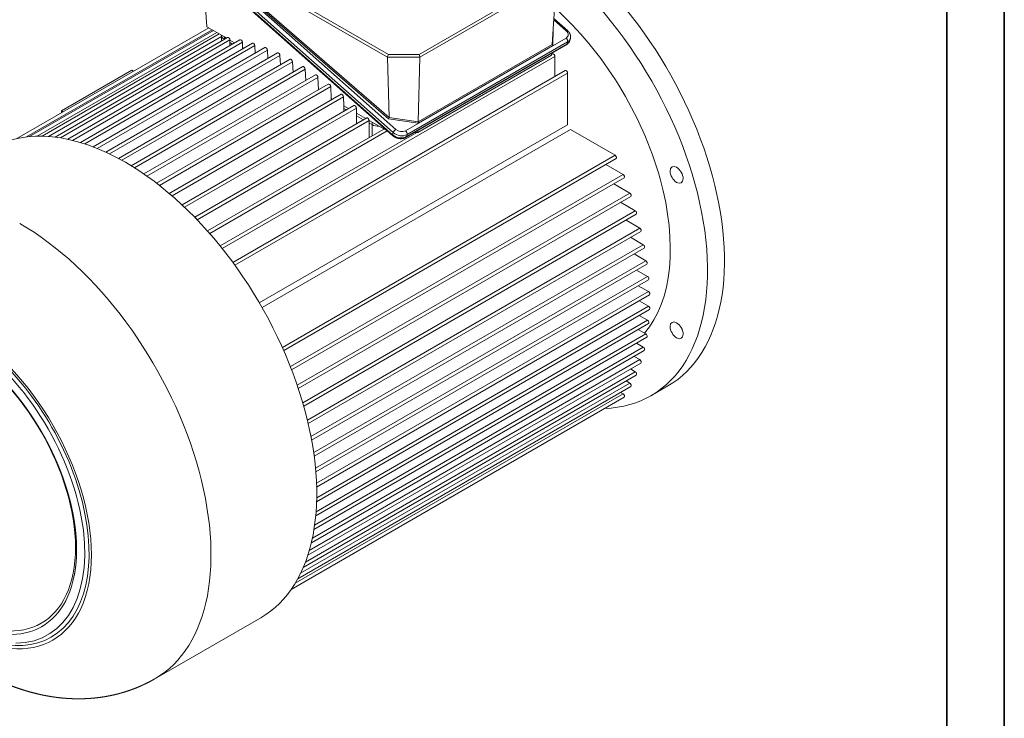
# Model space of a CAD drawing. Header units: millimetres. Extents: x -2791 to 1997, y -1887 to 1428.
# Tile 18 of 19: x 954 to 1944, y 357 to 1059. Entities that reach past the tile are written whole.
import ezdxf

# ---------------------------------------------------------------- set-up
doc = ezdxf.new("R2010")
doc.units = ezdxf.units.MM
doc.linetypes.add('AM_ISO02W050', pattern=[7.5, 6, -1.5])
doc.linetypes.add('AM_ISO02W050x2', pattern=[3.75, 3, -0.75])
for name, color, linetype, lineweight in [('AM_3', 6, 'AM_ISO02W050', 5), ('AM_6', 2, 'Continuous', 35), ('AM_VIS', 7, 'Continuous', 20)]:
    doc.layers.add(name, color=color, linetype=linetype, lineweight=lineweight)

# ---------------------------------------------------------------- blocks, each defined once
blk = doc.blocks.new('YENI CERCEVE A3 (ANTETSİZ)')
at = {"layer": 'AM_6'}
for p, q in [((410, 287), (410, 0)), ((405, 282), (405, 5))]:
    blk.add_line(p, q, dxfattribs=at)

msp = doc.modelspace()

# ---------------------------------------------------------------- linework, layer by layer
at = {"layer": 'AM_VIS'}
for p, q in [((1123.199, 1129.088), (1329.662, 946.007)), ((1332.333, 949.281), (1125.87, 1132.362)), ((1137.248, 1129.543), (1324.047, 1021.695)), ((1324.875, 1024.566), (1139.245, 1131.739)), ((1329.113, 943.958), (1122.65, 1127.039)), ((1122.781, 1126.019), (1329.244, 942.938)), ((1136.399, 1123.485), (1325.119, 959.963)), ((1325.713, 961.352), (1137.569, 1124.375)), ((1142.274, 1052.447), (1138.38, 1112.187)), ((1491.799, 1103.162), (1355.668, 1024.566)), ((1356.495, 1021.695), (1493.797, 1100.966)), ((1489.48, 1034.739), (1493.797, 1100.966)), ((1491.083, 1059.338), (1503.652, 1048.192)), ((1491.174, 1060.731), (1505.093, 1048.388)), ((1144.191, 1051.34), (951.393, 940.028)), ((1147.605, 1049.369), (961.028, 941.649)), ((1142.274, 1052.447), (1159.955, 1042.239)), ((1490.291, 1033.712), (1490.52, 1050.695)), ((1148.885, 1048.63), (964.161, 941.979)), ((1152.3, 1046.659), (971.732, 942.408)), ((1154.891, 1045.162), (976.927, 942.415)), ((1157.03, 1042.455), (983.252, 942.124)), ((1163.138, 1041.646), (989.693, 941.507)), ((1175.63, 1039.361), (1002.458, 939.38)), ((1157.03, 1043.867), (1157.03, 1043.928)), ((1157.03, 1038.12), (1157.03, 1043.87)), ((1162.06, 1041.024), (1159.955, 1042.239)), ((1159.959, 1039.811), (1159.955, 1042.239)), ((1503.483, 1041.095), (1342.063, 947.899)), ((1507.813, 1040.697), (1507.263, 1038.648)), ((1165.605, 1039.128), (995.185, 940.736)), ((1178.097, 1036.843), (1007.348, 938.261)), ((1188.173, 1035.975), (1015.222, 936.122)), ((1190.64, 1033.457), (1019.655, 934.738)), ((1200.765, 1031.55), (1027.987, 931.797)), ((1165.605, 1039.128), (1165.612, 1038.973)), ((1165.612, 1038.973), (1165.616, 1036.525)), ((1170.285, 1036.275), (1165.612, 1038.973)), ((1165.616, 1036.525), (1165.616, 1033.579)), ((1168.167, 1035.052), (1165.616, 1036.525)), ((1178.097, 1036.843), (1178.34, 1031.624)), ((1178.34, 1031.624), (1178.342, 1030.299)), ((1179.489, 1030.961), (1178.34, 1031.624)), ((1190.64, 1033.457), (1190.992, 1025.907)), ((1342.465, 941.203), (1503.885, 1034.399)), ((1504.434, 1035.18), (1343.014, 941.984)), ((1343.563, 944.033), (1504.983, 1037.229)), ((1489.478, 1034.679), (1354.702, 956.866)), ((1354.936, 955.565), (1490.291, 1033.712)), ((1504.983, 1037.229), (1504.434, 1035.18)), ((1203.232, 1029.032), (1032.054, 930.202)), ((1213.403, 1026.128), (1040.753, 926.448)), ((1215.87, 1023.61), (1044.518, 924.68)), ((1226.087, 1019.736), (1053.519, 920.104)), ((1492.305, 1022.507), (1157.876, 829.424)), ((1203.232, 1029.032), (1203.63, 1020.485)), ((1215.87, 1023.61), (1216.313, 1014.094)), ((1325.713, 961.352), (1324.047, 1021.695)), ((1324.047, 1021.695), (1356.495, 1021.695)), ((1355.668, 1024.566), (1324.875, 1024.566)), ((1354.413, 946.298), (1488.771, 1023.87)), ((1354.707, 956.928), (1356.495, 1021.695)), ((1488.771, 1023.87), (1488.893, 1025.743)), ((1489.891, 1025.055), (1488.808, 1024.43)), ((1492.305, 1022.507), (1492.305, 1002.476)), ((1228.553, 1017.218), (1057.028, 918.188)), ((1238.814, 1012.388), (1066.286, 912.778)), ((1241.281, 1009.869), (1069.572, 910.733)), ((1228.553, 1017.218), (1229.041, 1006.745)), ((1241.281, 1009.869), (1241.814, 998.44)), ((996.224, 967.86), (1066.935, 1008.685)), ((1066.935, 1008.685), (1068.622, 1007.711)), ((1251.587, 1004.083), (1079.054, 904.47)), ((1254.054, 1001.564), (1082.143, 902.312)), ((1502.619, 1008.431), (1168.505, 815.53)), ((1505.033, 1005.882), (1170.528, 812.755)), ((1254.054, 1001.564), (1254.632, 989.165)), ((1505.033, 1005.882), (1505.033, 954.006)), ((1264.405, 994.808), (1091.823, 895.168)), ((1266.871, 992.289), (1094.734, 892.906)), ((1266.871, 992.289), (1267.435, 980.185)), ((1277.269, 984.536), (1104.595, 884.843)), ((1279.735, 982.018), (1107.341, 882.486)), ((1267.435, 980.185), (1267.437, 978.86)), ((1268.584, 979.522), (1267.435, 980.185)), ((1279.735, 982.018), (1280.163, 972.836)), ((1290.181, 973.225), (1117.369, 873.452)), ((1292.648, 970.707), (1119.961, 871.006)), ((1280.163, 972.836), (1280.167, 970.389)), ((1284.836, 970.139), (1280.163, 972.836)), ((1280.167, 970.389), (1280.167, 967.443)), ((1282.718, 968.916), (1280.167, 970.389)), ((1292.648, 970.707), (1292.891, 965.488)), ((997.912, 966.886), (996.224, 967.86)), ((996.224, 965.912), (996.224, 967.86)), ((1303.145, 960.813), (1130.146, 860.932)), ((1292.891, 965.488), (1292.895, 963.041)), ((1302.067, 960.19), (1292.891, 965.488)), ((1292.895, 963.041), (1292.895, 954.895)), ((1299.949, 958.968), (1292.895, 963.041)), ((1354.707, 956.928), (1325.694, 961.207)), ((1305.612, 958.295), (1132.591, 858.401)), ((1505.033, 954.006), (1195.092, 775.061)), ((1305.612, 958.295), (1305.619, 958.14)), ((1305.619, 958.14), (1305.623, 955.692)), ((1308.448, 956.507), (1305.619, 958.14)), ((1305.623, 955.692), (1305.623, 941.127)), ((1308.451, 954.059), (1305.623, 955.692)), ((1308.451, 954.059), (1308.448, 956.507)), ((1308.448, 956.507), (1324.197, 947.414)), ((1308.451, 942.76), (1308.451, 954.059)), ((1325.119, 959.963), (1354.936, 955.565)), ((1320.354, 949.632), (1142.927, 847.195)), ((1323.768, 947.661), (1145.23, 844.582)), ((1353.479, 946.298), (1155.713, 832.118)), ((1197.871, 770.247), (1507.812, 949.192)), ((1329.662, 946.007), (1329.113, 943.958)), ((1343.563, 944.033), (1343.014, 941.984)), ((1351.291, 946.298), (1354.413, 946.298)), ((1354.413, 946.298), (1354.464, 948.13)), ((1507.812, 949.192), (1552.738, 923.254)), ((1552.738, 923.254), (1218.233, 730.127)), ((1553.738, 919.889), (1219.625, 726.988)), ((1543.425, 913.934), (1560.772, 903.919)), ((1560.772, 903.919), (1226.343, 710.836)), ((1561.772, 900.554), (1227.594, 707.616)), ((1551.458, 894.599), (1567.494, 885.341)), ((1567.494, 885.341), (1233.147, 692.306)), ((1568.494, 881.976), (1234.258, 689.005)), ((1558.18, 876.021), (1573.053, 867.434)), ((1573.053, 867.434), (1238.795, 674.45)), ((1574.053, 864.069), (1239.764, 671.068)), ((1563.739, 858.115), (1577.556, 850.137)), ((1577.556, 850.137), (1243.396, 657.21)), ((1578.556, 846.772), (1244.218, 653.742)), ((1581.08, 833.406), (1247.028, 640.541)), ((1568.243, 840.818), (1581.08, 833.406)), ((1582.08, 830.041), (1247.696, 636.984)), ((1571.767, 824.086), (1583.68, 817.208)), ((1583.68, 817.208), (1249.748, 624.413)), ((1584.68, 813.843), (1250.252, 620.761)), ((1574.366, 807.888), (1585.393, 801.522)), ((1585.393, 801.522), (1251.599, 608.806)), ((1586.393, 798.157), (1251.924, 605.051)), ((1576.08, 792.202), (1586.244, 786.334)), ((1586.244, 786.334), (1252.607, 593.708)), ((1587.244, 782.969), (1252.734, 589.839)), ((1576.93, 777.014), (1586.244, 771.637)), ((1587.244, 768.272), (1252.695, 575.12)), ((1586.244, 771.637), (1252.791, 579.117)), ((1576.93, 762.317), (1585.393, 757.431)), ((1586.393, 754.066), (1251.806, 560.892)), ((1585.393, 757.431), (1252.157, 565.037)), ((1583.68, 743.723), (1250.708, 551.482)), ((1576.08, 748.112), (1583.68, 743.723)), ((1584.68, 740.358), (1250.056, 547.163)), ((1574.366, 734.404), (1581.08, 730.527)), ((1582.08, 727.162), (1247.419, 533.946)), ((1581.08, 730.527), (1248.437, 538.476)), ((1578.556, 714.5), (1243.858, 521.262)), ((1577.556, 717.865), (1245.335, 526.057)), ((1571.767, 721.208), (1577.556, 717.865)), ((1573.053, 705.768), (1241.396, 514.285)), ((1568.243, 708.545), (1573.053, 705.768)), ((1567.494, 694.281), (1236.632, 503.258)), ((1574.053, 702.403), (1239.318, 509.143)), ((1563.739, 696.448), (1567.494, 694.281)), ((1560.772, 683.465), (1231.118, 493.139)), ((1568.494, 690.916), (1233.721, 497.634)), ((1558.18, 684.961), (1560.772, 683.465)), ((1605.763, 691.411), (1588.793, 681.613)), ((1561.772, 680.1), (1226.961, 486.796)), ((1196.489, 458.58), (1090.197, 397.212))]:
    msp.add_line(p, q, dxfattribs=at)
msp.add_arc((1500.51, 1040.574), 7.029, 298.657694, 344.079997, dxfattribs=at)
for centre, major_axis, ratio, start_param, end_param in [((1468.263, 929.568), (-137.5, 238.157), 0.5773503, 3.1415927, 5.4977871), ((1451.293, 919.77), (-137.5, 238.157), 0.5773503, 2.8426087, 5.2774136), ((1451.293, 919.77), (-111, 192.258), 0.5773503, 3.3451658, 5.2363143), ((1167.03, 1043.874), (-10, 0), 0.5773503, 0.0012341, 0.7830411), ((1164.191, 1039.944), (1.074, -1.688), 0.5463791, 0.7618216, 3.1180161), ((1176.683, 1037.659), (1.074, -1.688), 0.5463791, 0.7618216, 3.1180161), ((1498.702, 1045.334), (-6.761, 1.812), 0.7071068, 2.5261129, 4.0969093), ((1502.934, 1039.046), (-1.5, 2.598), 0.5773503, 3.6651914, 5.2359878), ((1503.103, 1046.143), (-1.99, -2.245), 0.4082483, 3.1415927, 4.0276698), ((1498.153, 1043.285), (-9.659, 2.588), 0.7071068, 2.5261129, 3.1415927), ((1189.226, 1034.273), (1.074, -1.688), 0.5463791, 0.7618216, 3.1180161), ((1201.817, 1029.848), (1.074, -1.688), 0.5463791, 0.7618216, 3.1180161), ((1490.488, 1035.426), (-0.915, -0.988), 0.4321234, 5.7939103, 5.8707523), ((1490.474, 1034.395), (-0.932, 0.547), 0.6404853, 0.3838931, 1.7452499), ((1502.385, 1036.997), (-1.5, 2.598), 0.5773503, 3.1415927, 3.6651914), ((1497.604, 1041.236), (-9.659, 2.588), 0.7071068, 2.5261129, 3.1415927), ((1214.456, 1024.426), (1.074, -1.688), 0.5463791, 0.7618216, 3.1180161), ((1227.139, 1018.034), (1.074, -1.688), 0.5463791, 0.7618216, 3.1180161), ((1324.875, 1022.933), (0.534, 1.993), 0.3178372, 0.7004389, 2.3235951), ((1355.668, 1022.933), (-0.534, 1.993), 0.3178372, 3.9595902, 5.5827464), ((1490.891, 1023.323), (-1, 1.732), 0.5773503, 3.9269908, 6.2831853), ((1239.867, 1010.686), (1.074, -1.688), 0.5463791, 0.7618216, 3.1180161), ((1252.639, 1002.381), (1.074, -1.688), 0.5463791, 0.7618216, 3.1180161), ((1503.619, 1006.699), (-1, 1.732), 0.5773503, 3.9269908, 6.2831853), ((1265.457, 993.106), (1.074, -1.688), 0.5463791, 0.7618216, 3.1180161), ((1278.321, 982.834), (1.074, -1.688), 0.5463791, 0.7618216, 3.1180161), ((1291.234, 971.523), (1.074, -1.688), 0.5463791, 0.7618216, 3.1180161), ((1304.198, 959.111), (1.074, -1.688), 0.5463791, 0.7618216, 3.1180161), ((1325.302, 960.646), (0.434, 0.946), 0.153408, 3.9783244, 5.4165233), ((1324.293, 961.521), (1.414, -0.263), 0.5536799, 6.2184253, 6.4015969), ((1060.489, 694.139), (-136, 235.559), 0.5773503, 5.4977871, 6.2831853), ((1315.522, 958.142), (-10, 0), 0.5773503, 0.7853982, 1.5800635), ((1355.119, 956.248), (-0.197, 1.032), 0.3684786, 0.8606261, 2.2219829), ((1353.708, 956.456), (0.901, 0.78), 0.5519613, 5.7386013, 5.8154433), ((965.086, 940.204), (-1, 1.732), 0.5773503, 5.8482892, 6.193667), ((977.814, 940.617), (-1, 1.732), 0.5773503, 5.7502819, 6.1408718), ((990.542, 939.688), (-1, 1.732), 0.5773503, 5.6584137, 6.0872334), ((1331.234, 945.183), (-1.99, -2.245), 0.4082483, 5.5984661, 6.2831853), ((1336.184, 948.04), (-9.659, 2.588), 0.7071068, 0.9553166, 2.5261129), ((1331.783, 947.232), (-1.99, -2.245), 0.4082483, 4.0276698, 5.5984661), ((1336.733, 950.089), (-9.659, 2.588), 0.7071068, 0.9553166, 2.5261129), ((1337.282, 952.138), (-6.761, 1.812), 0.7071068, 0.9553166, 2.5261129), ((1341.514, 945.85), (-1.5, 2.598), 0.5773503, 3.6651914, 5.2359878), ((1340.965, 943.801), (-1.5, 2.598), 0.5773503, 3.1415927, 3.6651914), ((1003.27, 937.54), (-1, 1.732), 0.5773503, 5.5711081, 6.0331029), ((1015.998, 934.26), (-1, 1.732), 0.5773503, 5.4872974, 5.9785655), ((1028.726, 929.914), (-1, 1.732), 0.5773503, 5.4061967, 5.9235856), ((1041.454, 924.543), (-1, 1.732), 0.5773503, 5.3271928, 5.8680626), ((1552.738, 921.621), (-1, 1.732), 0.5773503, 3.1415927, 5.4977871), ((1054.182, 918.178), (-1, 1.732), 0.5773503, 5.2497812, 5.8118555), ((1060.489, 694.139), (-136, 235.559), 0.5773503, 3.1415927, 5.4977871), ((1066.91, 910.829), (-1, 1.732), 0.5773503, 5.1735266, 5.7547919), ((1614.613, 903.592), (-4.625, 8.011), 0.5773503, 2.3561945, 8.6393798), ((1079.638, 902.498), (-1, 1.732), 0.5773503, 5.098036, 5.6966691), ((1560.772, 902.286), (-1, 1.732), 0.5773503, 3.1415927, 5.4977871), ((1092.365, 893.171), (-1, 1.732), 0.5773503, 5.0229378, 5.6372512), ((1105.093, 882.821), (-1, 1.732), 0.5773503, 4.9478638, 5.5762608), ((1567.494, 883.708), (-1, 1.732), 0.5773503, 3.1415927, 5.4977871), ((1117.821, 871.403), (-1, 1.732), 0.5773503, 4.8724317, 5.5133669), ((1573.053, 865.801), (-1, 1.732), 0.5773503, 3.1415927, 5.4977871), ((954.197, 632.771), (-136, 235.559), 0.5773503, 3.1415927, 5.4977871), ((1130.549, 858.855), (-1, 1.732), 0.5773503, 4.7962242, 5.4481664), ((1143.277, 845.087), (-1, 1.732), 0.5773503, 4.7187637, 5.380155), ((1577.556, 848.504), (-1, 1.732), 0.5773503, 3.1415927, 5.4977871), ((1581.08, 831.773), (-1, 1.732), 0.5773503, 3.1415927, 5.4977871), ((1156.005, 829.977), (-1, 1.732), 0.5773503, 4.6394747, 5.3086835), ((1168.733, 813.352), (-1, 1.732), 0.5773503, 4.5576266, 5.2328849), ((1583.68, 815.575), (-1, 1.732), 0.5773503, 3.1415927, 5.4977871), ((894.093, 598.07), (-93.5, 161.947), 0.5773503, 5.497787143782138, 11.78097245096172), ((1585.393, 799.889), (-1, 1.732), 0.5773503, 3.1415927, 5.4977871), ((1586.244, 784.701), (-1, 1.732), 0.5773503, 3.1415927, 5.4977871), ((891.487, 596.566), (-84.846, 146.958), 0.5773503, 5.7004212, 10.007542), ((892.578, 597.196), (-83.268, 144.225), 0.5773503, 5.497787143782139, 11.78097245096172), ((1586.244, 770.004), (-1, 1.732), 0.5773503, 3.1415927, 5.4977871), ((1585.393, 755.798), (-1, 1.732), 0.5773503, 3.1415927, 5.4977871), ((1614.613, 747.362), (-4.625, 8.011), 0.5773503, 2.3561945, 8.6393798), ((894.093, 598.07), (-91.796, 158.996), 0.5773503, 2.1761334, 5.4977871), ((892.396, 597.09), (-89.963, 155.821), 0.5773503, 2.8278648, 5.4977871), ((1583.68, 742.09), (-1, 1.732), 0.5773503, 3.1415927, 5.4977871), ((1217.853, 728.274), (-1, 1.732), 0.5773503, 4.1918931, 4.8671514), ((1581.08, 728.894), (-1, 1.732), 0.5773503, 3.1415927, 5.4977871), ((1577.556, 716.232), (-1, 1.732), 0.5773503, 3.1415927, 5.4977871), ((1225.886, 708.939), (-1, 1.732), 0.5773503, 4.1160944, 4.7853032), ((1573.053, 704.135), (-1, 1.732), 0.5773503, 3.1415927, 5.4977871), ((1567.494, 692.648), (-1, 1.732), 0.5773503, 3.1415927, 5.4977871), ((1232.608, 690.361), (-1, 1.732), 0.5773503, 4.044623, 4.7060143), ((1560.772, 681.832), (-1, 1.732), 0.5773503, 3.1415927, 5.4977871), ((1238.167, 672.455), (-1, 1.732), 0.5773503, 3.9766116, 4.6285537), ((1242.671, 655.158), (-1, 1.732), 0.5773503, 3.911411, 4.5523463), ((1246.194, 638.427), (-1, 1.732), 0.5773503, 3.8485172, 4.4769141), ((1248.794, 622.229), (-1, 1.732), 0.5773503, 3.7875268, 4.4018402), ((1250.507, 606.543), (-1, 1.732), 0.5773503, 3.7281088, 4.3267419), ((1251.358, 591.354), (-1, 1.732), 0.5773503, 3.6699861, 4.2512513), ((1251.358, 576.657), (-1, 1.732), 0.5773503, 3.6129225, 4.1749967), ((1250.507, 562.452), (-1, 1.732), 0.5773503, 3.5567154, 4.0975851), ((1248.794, 548.744), (-1, 1.732), 0.5773503, 3.5011924, 4.0185813), ((1246.194, 535.548), (-1, 1.732), 0.5773503, 3.4462124, 3.9374806), ((1242.671, 522.886), (-1, 1.732), 0.5773503, 3.3916751, 3.8536699), ((1238.167, 510.789), (-1, 1.732), 0.5773503, 3.3375445, 3.7663643), ((1232.608, 499.301), (-1, 1.732), 0.5773503, 3.2839062, 3.674496), ((1225.886, 488.485), (-1, 1.732), 0.5773503, 3.231111, 3.5764888)]:
    msp.add_ellipse(centre, major_axis=major_axis, ratio=ratio, start_param=start_param, end_param=end_param, dxfattribs=at)
for points, knots in [([(1505.093, 1048.388), (1505.252, 1048.245), (1505.407, 1048.098), (1505.558, 1047.949), (1505.707, 1047.797), (1505.852, 1047.641), (1505.994, 1047.483), (1506.132, 1047.321), (1506.266, 1047.157), (1506.382, 1047.008), (1506.495, 1046.857), (1506.605, 1046.704), (1506.712, 1046.548), (1506.815, 1046.39), (1506.915, 1046.23), (1507.011, 1046.068), (1507.104, 1045.903), (1507.193, 1045.736), (1507.278, 1045.567), (1507.359, 1045.396), (1507.436, 1045.223), (1507.509, 1045.048), (1507.578, 1044.871), (1507.642, 1044.692), (1507.702, 1044.511), (1507.757, 1044.328), (1507.808, 1044.144), (1507.854, 1043.958), (1507.894, 1043.771), (1507.93, 1043.582), (1507.961, 1043.392), (1507.987, 1043.202), (1508.007, 1043.01), (1508.022, 1042.817), (1508.031, 1042.624), (1508.035, 1042.43), (1508.034, 1042.256), (1508.028, 1042.081), (1508.017, 1041.906), (1508.002, 1041.732), (1507.982, 1041.558), (1507.957, 1041.384), (1507.928, 1041.211), (1507.894, 1041.039), (1507.856, 1040.867), (1507.813, 1040.697)], [3.14159265, 3.14159265, 3.16547557, 3.18935848, 3.2132414, 3.23712432, 3.26100723, 3.28489015, 3.30877306, 3.33265598, 3.35388524, 3.37511449, 3.39634375, 3.41757301, 3.43880227, 3.46003153, 3.48126078, 3.50249004, 3.5237193, 3.54494856, 3.56617782, 3.58740708, 3.60863633, 3.62986559, 3.65109485, 3.67232411, 3.69355337, 3.71478262, 3.73601188, 3.75724114, 3.7784704, 3.79969966, 3.82092892, 3.84215817, 3.86338743, 3.88461669, 3.90584595, 3.92495228, 3.94405861, 3.96316495, 3.98227128, 4.00137761, 4.02048394, 4.03959027, 4.05869661, 4.07780294, 4.09690927, 4.09690927]), ([(818.197, 868.33), (815.831, 866.934), (813.492, 865.495), (811.18, 864.013), (808.898, 862.489), (806.646, 860.924), (804.426, 859.319), (802.237, 857.675), (800.082, 855.992), (797.961, 854.273), (795.875, 852.517), (793.824, 850.727), (791.809, 848.902), (789.832, 847.046), (787.892, 845.157), (785.989, 843.239), (784.126, 841.291), (782.301, 839.315), (780.515, 837.313), (778.768, 835.284), (777.061, 833.232), (775.241, 830.961), (773.468, 828.664), (771.742, 826.341), (770.064, 823.995), (768.434, 821.626), (766.85, 819.236), (765.314, 816.826), (763.825, 814.398), (762.382, 811.951), (760.985, 809.488), (759.634, 807.01), (758.328, 804.517), (757.067, 802.011), (755.85, 799.492), (754.677, 796.962), (753.548, 794.42), (752.461, 791.869), (751.417, 789.308), (750.414, 786.738), (749.452, 784.16), (748.308, 780.93), (747.225, 777.689), (746.204, 774.439), (745.242, 771.18), (744.339, 767.913), (743.493, 764.639), (742.704, 761.359), (741.97, 758.072), (741.29, 754.781), (740.664, 751.485), (740.09, 748.184), (739.568, 744.88), (739.096, 741.572), (738.674, 738.262), (738.3, 734.948), (737.974, 731.632), (737.695, 728.314), (737.463, 724.995), (737.276, 721.673), (737.133, 718.351), (737.019, 714.269), (736.97, 710.186), (736.985, 706.102), (737.063, 702.017), (737.203, 697.932), (737.404, 693.848), (737.665, 689.763), (737.985, 685.679), (738.363, 681.597), (738.799, 677.516), (739.291, 673.436), (739.839, 669.359), (740.442, 665.284), (741.1, 661.213), (741.811, 657.144), (742.575, 653.08), (743.392, 649.019), (744.26, 644.963), (745.18, 640.913), (746.15, 636.868), (747.211, 632.673), (748.325, 628.485), (749.492, 624.305), (750.712, 620.133), (751.983, 615.97), (753.305, 611.816), (754.678, 607.673), (756.101, 603.54), (757.574, 599.419), (759.095, 595.31), (760.666, 591.214), (762.284, 587.131), (763.95, 583.063), (765.663, 579.009), (767.422, 574.971), (769.228, 570.95), (771.079, 566.945), (772.975, 562.959), (774.916, 558.991), (776.901, 555.043), (778.9, 551.172), (780.941, 547.321), (783.023, 543.491), (785.146, 539.683), (787.31, 535.898), (789.515, 532.136), (791.759, 528.399), (794.042, 524.686), (796.365, 520.998), (798.726, 517.337), (801.125, 513.703), (803.562, 510.097), (806.036, 506.52), (808.546, 502.972), (811.094, 499.454), (813.677, 495.967), (816.297, 492.511), (818.951, 489.088), (821.641, 485.698), (824.365, 482.342), (827.141, 479), (829.952, 475.694), (832.796, 472.425), (835.674, 469.192), (838.586, 465.998), (841.531, 462.843), (844.51, 459.728), (847.52, 456.653), (850.564, 453.619), (853.639, 450.628), (856.747, 447.679), (859.887, 444.773), (863.059, 441.912), (866.262, 439.097), (869.497, 436.327), (872.764, 433.604), (876.062, 430.929), (879.392, 428.302), (882.753, 425.725), (886.146, 423.198), (889.593, 420.705), (893.073, 418.266), (896.585, 415.881), (900.13, 413.55), (903.708, 411.276), (907.318, 409.059), (910.961, 406.9), (914.638, 404.801), (918.349, 402.763), (922.093, 400.788), (925.872, 398.876), (929.686, 397.029), (933.535, 395.249), (937.418, 393.538), (941.338, 391.897), (945.294, 390.328), (949.285, 388.834), (953.313, 387.416), (957.378, 386.076), (961.48, 384.818), (965.022, 383.807), (968.591, 382.858), (972.187, 381.974), (975.809, 381.156), (979.458, 380.407), (983.132, 379.727), (986.832, 379.12), (990.557, 378.587), (994.306, 378.13), (998.078, 377.751), (1001.873, 377.453), (1005.688, 377.238), (1009.524, 377.108), (1013.377, 377.064), (1017.246, 377.11), (1021.13, 377.248), (1025.026, 377.479), (1028.931, 377.806), (1032.844, 378.231), (1036.761, 378.755), (1039.516, 379.183), (1042.271, 379.663), (1045.024, 380.194), (1047.773, 380.776), (1050.519, 381.41), (1053.259, 382.096), (1055.991, 382.835), (1058.716, 383.626), (1061.43, 384.47), (1064.133, 385.367), (1066.823, 386.318), (1069.498, 387.321), (1072.158, 388.376), (1074.799, 389.485), (1077.422, 390.645), (1080.025, 391.857), (1082.605, 393.12), (1085.161, 394.434), (1087.692, 395.799), (1090.197, 397.212)], [0.7853982, 0.7853982, 0.796163, 0.8069278, 0.8176927, 0.8284575, 0.8392223, 0.8499872, 0.860752, 0.8715168, 0.8822817, 0.8930465, 0.9038113, 0.9145762, 0.925341, 0.9361058, 0.9468707, 0.9576355, 0.9684003, 0.9791652, 0.98993, 1.0006948, 1.0124621, 1.0242293, 1.0359965, 1.0477637, 1.0595309, 1.0712981, 1.0830653, 1.0948325, 1.1065997, 1.1183669, 1.1301341, 1.1419013, 1.1536685, 1.1654358, 1.177203, 1.1889702, 1.2007374, 1.2125046, 1.2242718, 1.236039, 1.2507353, 1.2654316, 1.2801279, 1.2948241, 1.3095204, 1.3242167, 1.338913, 1.3536093, 1.3683056, 1.3830019, 1.3976981, 1.4123944, 1.4270907, 1.441787, 1.4564833, 1.4711796, 1.4858759, 1.5005722, 1.5152684, 1.5299647, 1.548011, 1.5660572, 1.5841035, 1.6021498, 1.620196, 1.6382423, 1.6562885, 1.6743348, 1.6923811, 1.7104273, 1.7284736, 1.7465198, 1.7645661, 1.7826124, 1.8006586, 1.8187049, 1.8367511, 1.8547974, 1.8728437, 1.8908899, 1.9096333, 1.9283766, 1.9471199, 1.9658633, 1.9846066, 2.00335, 2.0220933, 2.0408366, 2.05958, 2.0783233, 2.0970667, 2.11581, 2.1345534, 2.1532967, 2.17204, 2.1907834, 2.2095267, 2.2282701, 2.2470134, 2.2657567, 2.2842266, 2.3026965, 2.3211663, 2.3396362, 2.358106, 2.3765759, 2.3950457, 2.4135156, 2.4319854, 2.4504553, 2.4689251, 2.487395, 2.5058648, 2.5243347, 2.5428045, 2.5612744, 2.5797442, 2.5982141, 2.6166839, 2.6351538, 2.6537393, 2.6723248, 2.6909103, 2.7094958, 2.7280813, 2.7466668, 2.7652523, 2.7838378, 2.8024233, 2.8210088, 2.8395943, 2.8581798, 2.8767653, 2.8953508, 2.9139363, 2.9325218, 2.9511073, 2.9696928, 2.9882783, 3.0068638, 3.0255742, 3.0442846, 3.0629949, 3.0817053, 3.1004157, 3.1191261, 3.1378364, 3.1565468, 3.1752572, 3.1939676, 3.2126779, 3.2313883, 3.2500987, 3.2688091, 3.2875195, 3.3062298, 3.3249402, 3.3436506, 3.362361, 3.3810713, 3.3970969, 3.4131224, 3.429148, 3.4451735, 3.461199, 3.4772246, 3.4932501, 3.5092756, 3.5253012, 3.5413267, 3.5573522, 3.5733778, 3.5894033, 3.6054289, 3.6214544, 3.6374799, 3.6535055, 3.669531, 3.6855565, 3.7015821, 3.7128525, 3.724123, 3.7353934, 3.7466638, 3.7579343, 3.7692047, 3.7804751, 3.7917456, 3.803016, 3.8142864, 3.8255569, 3.8368273, 3.8480978, 3.8593682, 3.8706386, 3.8819091, 3.8931795, 3.9044499, 3.9157204, 3.9269908, 3.9269908]), ([(1009.023, 500.822), (1009.38, 502.708), (1009.71, 504.62), (1010.011, 506.556), (1010.283, 508.517), (1010.527, 510.502), (1010.742, 512.51), (1010.928, 514.541), (1011.085, 516.595), (1011.213, 518.67), (1011.312, 520.766), (1011.381, 522.883), (1011.421, 525.02), (1011.431, 527.177), (1011.412, 529.352), (1011.364, 531.546), (1011.285, 533.757), (1011.177, 535.986), (1011.04, 538.231), (1010.873, 540.492), (1010.676, 542.768), (1010.45, 545.051), (1010.195, 547.347), (1009.91, 549.657), (1009.596, 551.98), (1009.253, 554.314), (1008.881, 556.661), (1008.48, 559.018), (1008.049, 561.385), (1007.59, 563.762), (1007.101, 566.149), (1006.584, 568.543), (1006.038, 570.946), (1005.464, 573.355), (1004.861, 575.771), (1004.23, 578.193), (1003.571, 580.62), (1002.883, 583.052), (1002.168, 585.487), (1001.426, 587.926), (1000.656, 590.368), (999.856, 592.82), (999.028, 595.273), (998.174, 597.727), (997.292, 600.181), (996.385, 602.635), (995.45, 605.087), (994.49, 607.538), (993.504, 609.986), (992.491, 612.432), (991.454, 614.873), (990.391, 617.311), (989.304, 619.743), (988.192, 622.169), (987.055, 624.59), (985.895, 627.003), (984.71, 629.409), (983.503, 631.807), (982.272, 634.197), (981.018, 636.577), (979.742, 638.946), (978.442, 641.31), (977.119, 643.662), (975.775, 646.002), (974.41, 648.33), (973.024, 650.645), (971.617, 652.946), (970.191, 655.233), (968.744, 657.505), (967.278, 659.761), (965.794, 662.002), (964.29, 664.226), (962.768, 666.433), (961.229, 668.622), (959.672, 670.793), (958.098, 672.945), (956.508, 675.077), (954.901, 677.19), (953.278, 679.282), (951.641, 681.353), (949.988, 683.402), (948.323, 685.427), (946.643, 687.43), (944.95, 689.41), (943.244, 691.366), (941.525, 693.297), (939.794, 695.205), (938.052, 697.087), (936.298, 698.943), (934.533, 700.774), (932.758, 702.578), (930.974, 704.355), (929.179, 706.104), (927.376, 707.826), (925.565, 709.519), (923.746, 711.184), (921.919, 712.819), (920.086, 714.425), (918.246, 716.001), (916.4, 717.546), (914.549, 719.061), (912.698, 720.54), (910.844, 721.987), (908.986, 723.403), (907.124, 724.787), (905.259, 726.138), (903.393, 727.457), (901.524, 728.742), (899.654, 729.994), (897.784, 731.213), (895.913, 732.398), (894.043, 733.548), (892.173, 734.664), (890.305, 735.745), (888.439, 736.792), (886.575, 737.803), (884.714, 738.779), (882.856, 739.719), (881.003, 740.623), (879.154, 741.491), (877.31, 742.323), (876.681, 742.599), (876.053, 742.871), (875.425, 743.138), (874.798, 743.402), (874.172, 743.661), (873.547, 743.915), (872.922, 744.166), (872.298, 744.412), (871.675, 744.654), (871.053, 744.891), (870.432, 745.125), (869.811, 745.354), (869.192, 745.578), (868.573, 745.799), (867.955, 746.015), (867.339, 746.226)], [4.5097549, 4.5097549, 4.5255194, 4.5412838, 4.5570483, 4.5728128, 4.5885772, 4.6043417, 4.6201062, 4.6358706, 4.6516351, 4.6673996, 4.683164, 4.6989285, 4.714693, 4.7304574, 4.7462219, 4.7619864, 4.7777508, 4.7935153, 4.8092798, 4.8250442, 4.8407504, 4.8564566, 4.8721628, 4.887869, 4.9035752, 4.9192813, 4.9349875, 4.9506937, 4.9663999, 4.9821061, 4.9978123, 5.0135184, 5.0292246, 5.0449308, 5.060637, 5.0763432, 5.0920494, 5.1077556, 5.1234617, 5.1391679, 5.1549267, 5.1706855, 5.1864443, 5.2022032, 5.217962, 5.2337208, 5.2494796, 5.2652384, 5.2809972, 5.296756, 5.3125148, 5.3282736, 5.3440324, 5.3597912, 5.37555, 5.3913088, 5.4070676, 5.4228264, 5.4385853, 5.4543441, 5.4701297, 5.4859153, 5.501701, 5.5174866, 5.5332723, 5.5490579, 5.5648435, 5.5806292, 5.5964148, 5.6122005, 5.6279861, 5.6437717, 5.6595574, 5.675343, 5.6911286, 5.7069143, 5.7226999, 5.7384856, 5.7542712, 5.7700568, 5.785827, 5.8015971, 5.8173673, 5.8331374, 5.8489075, 5.8646777, 5.8804478, 5.8962179, 5.9119881, 5.9277582, 5.9435283, 5.9592985, 5.9750686, 5.9908387, 6.0066089, 6.022379, 6.0381492, 6.0539193, 6.0696894, 6.0854596, 6.1011792, 6.1168989, 6.1326186, 6.1483383, 6.164058, 6.1797777, 6.1954974, 6.2112171, 6.2269368, 6.2426565, 6.2583761, 6.2740958, 6.2898155, 6.3055352, 6.3212549, 6.3369746, 6.3526943, 6.368414, 6.3841337, 6.3998534, 6.4052262, 6.4105991, 6.415972, 6.4213449, 6.4267177, 6.4320906, 6.4374635, 6.4428364, 6.4482093, 6.4535821, 6.458955, 6.4643279, 6.4697008, 6.4750736, 6.4804465, 6.4858194, 6.4858194])]:
    msp.add_open_spline(points, degree=1, knots=knots, dxfattribs=at)
msp.add_open_spline([(1329.244, 942.938), (1329.407, 942.796), (1329.573, 942.658), (1329.742, 942.523), (1329.914, 942.39), (1330.089, 942.262), (1330.266, 942.136), (1330.446, 942.014), (1330.628, 941.895), (1330.813, 941.779), (1331, 941.666), (1331.189, 941.557), (1331.38, 941.451), (1331.574, 941.349), (1331.769, 941.25), (1331.967, 941.154), (1332.166, 941.062), (1332.367, 940.973), (1332.569, 940.888), (1332.773, 940.806), (1332.979, 940.727), (1333.186, 940.652), (1333.395, 940.581), (1333.604, 940.513), (1333.815, 940.449), (1334.027, 940.389), (1334.24, 940.332), (1334.454, 940.278), (1334.669, 940.229), (1334.884, 940.183), (1335.1, 940.141), (1335.317, 940.102), (1335.534, 940.068), (1335.752, 940.037), (1335.97, 940.009), (1336.189, 939.986), (1336.407, 939.967), (1336.626, 939.951), (1336.845, 939.94), (1337.064, 939.932), (1337.282, 939.928), (1337.501, 939.928), (1337.719, 939.932), (1337.937, 939.941), (1338.154, 939.953), (1338.371, 939.969), (1338.587, 939.989), (1338.803, 940.014), (1339.018, 940.043), (1339.232, 940.076), (1339.445, 940.113), (1339.657, 940.154), (1339.868, 940.2), (1340.077, 940.25), (1340.286, 940.304), (1340.493, 940.363), (1340.698, 940.427), (1340.902, 940.494), (1341.105, 940.567), (1341.305, 940.643), (1341.504, 940.725), (1341.701, 940.811), (1341.895, 940.902), (1342.088, 940.997), (1342.278, 941.098), (1342.465, 941.203)], degree=1, dxfattribs=at)

# ---------------------------------------------------------------- block references
at = {"layer": 'AM_3', "linetype": 'AM_ISO02W050x2', "xscale": 11.55000000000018, "yscale": 11.55000000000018, "zscale": 11.55000000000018}
msp.add_blockref('YENI CERCEVE A3 (ANTETSİZ)', (-2791.469, -1887.129), dxfattribs=at)

doc.saveas('drawing.dxf')
